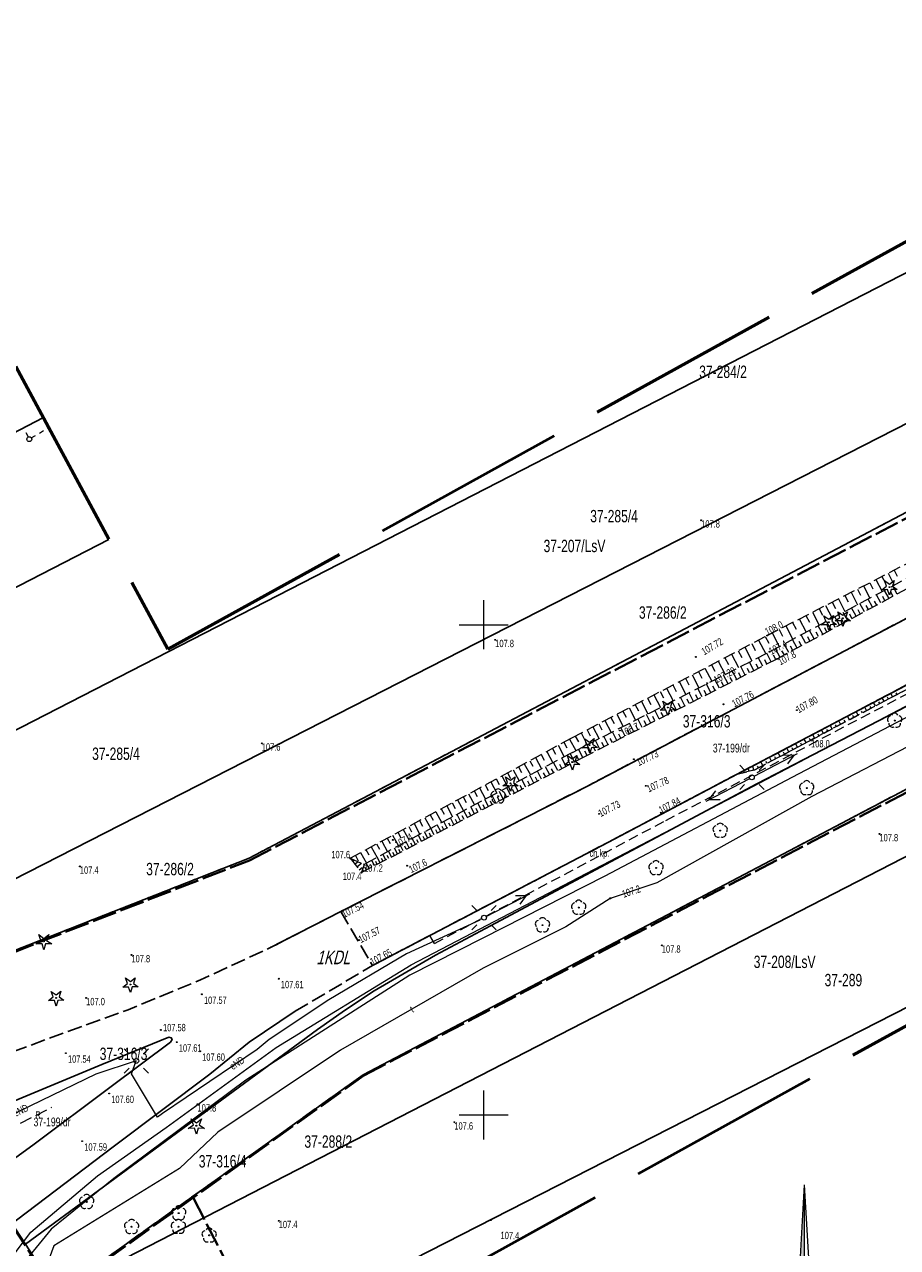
# Model space of a CAD drawing. Header units: metres. Extents: x 7529521 to 7531797, y 5723878 to 5728074.
# Tile 60 of 90: x 7530603 to 7530692, y 5726136 to 5726261. Entities that reach past the tile are written whole.
import ezdxf
from ezdxf.enums import TextEntityAlignment as Align

# ---------------------------------------------------------------- set-up
doc = ezdxf.new("R2010")
doc.units = ezdxf.units.M
for name, pattern in [('11', [3, 2.5, -0.5]), ('2_1', [0]), ('2_BUBZ02', [1.75, 1.25, -0.5]), ('2_BUBZ02G', [1.75, 1.25, -0.5]), ('2_KTCR02', [1.5, 1, -0.5]), ('2_KTJZ01', [2, 1.5, -0.5]), ('2_KTKR01', [0]), ('4_SUPE_01', [0]), ('4_SUPT_01', [0]), ('4_SUSM03_02', [0]), ('GDE', [0]), ('GUK', [2, 1.5, -0.5]), ('GUZ', [1, 0.5, -0.5]), ('L_0_05', [1.75, 1.25, -0.5]), ('L_0_06', [2, 1.5, -0.5]), ('L_0_09', [2.5, 2, -0.5])]:
    doc.linetypes.add(name, pattern=pattern)
doc.layers.get('0').update_dxf_attribs({"color": 252})
for name, color, linetype, lineweight in [('BUBZ_L_1', 252, '2_BUBZ02', 18), ('Dzialki', 80, 'GDE', 30), ('jezdnia', 252, 'L_0_06', 18), ('k', 252, 'Continuous', 18), ('koj', 252, 'Continuous', 25), ('Kontury', 252, 'GUK', 18), ('KTCR_E_T_1', 252, 'Continuous', 15), ('KTCR_L_1', 252, '2_KTCR02', 18), ('KTJZ_L_0', 251, '2_KTJZ01', 30), ('KTKR_L_0', 252, '2_KTKR01', 25), ('MPZP', 130, '11', 40), ('Numery_dzialek', 80, 'Continuous', 30), ('Numery_konturow', 252, 'Continuous', 13), ('Numery_uzytkow', 252, 'Continuous', 9), ('OBOP_T_0', 252, 'Continuous', 18), ('OBOP_T_1', 74, 'Continuous', 18), ('opis', 252, 'Continuous', 18), ('podpora', 252, 'L_0_05', 18), ('RTPW_T_0', 252, 'Continuous', 15), ('RTPW_T_1', 252, 'Continuous', 15), ('SUPE_E_T_3', 240, 'Continuous', 15), ('SUPE_L_1', 240, '4_SUPE_01', 18), ('SUPE_L_3', 240, '4_SUPE_01', 18), ('SUPT_E_T_0', 30, 'Continuous', 15), ('SUPT_L_0', 30, '4_SUPT_01', 18), ('SUSM_L_5', 252, 'Continuous', 18), ('SUSM_T_0', 252, 'Continuous', 18), ('SUSM_T_3', 252, 'Continuous', 18), ('SUTT_T_0', 30, 'Continuous', 18), ('Uzytki', 252, 'GUZ', 18), ('wysokosci_sztuczne', 7, 'Continuous', 18)]:
    doc.layers.add(name, color=color, linetype=linetype, lineweight=lineweight)
doc.layers.add('zakres', color=7, linetype='L_0_09', lineweight=50, true_color=0xff05ff)
doc.layers.add('Znak północy', color=7, linetype='Continuous')
doc.styles.get("Standard").update_dxf_attribs({"font": 'arial.ttf'})

# ---------------------------------------------------------------- blocks, each defined once
blk = doc.blocks.new('2_OBOP01_01')
at = {"linetype": 'Continuous'}
for p, q in [((-0.78225, -0.26495), (-0.3012, 0.09375)), ((-0.3012, 0.09375), (-0.4937, 0.6621)), ((-0.4937, 0.6621), (-0.0039, 0.31545)), ((-0.0039, 0.31545), (0.4771, 0.67415)), ((0.4771, 0.67415), (0.2988, 0.1012)), ((0.2988, 0.1012), (0.7886, -0.24545)), ((-0.18225, -0.2575), (-0.78225, -0.26495)), ((0.01025, -0.82585), (-0.18225, -0.2575)), ((0.1886, -0.2529), (0.01025, -0.82585)), ((0.7886, -0.24545), (0.1886, -0.2529))]:
    blk.add_line(p, q, dxfattribs=at)
blk.add_circle((0, 0), 0.045, dxfattribs=at)
blk = doc.blocks.new('2_OBOP02_01')
at = {"linetype": 'Continuous'}
blk.add_circle((0, 0), 0.045, dxfattribs=at)
for centre, start, end in [((-0.36, 0.12), 102.1445, 221.86), ((0, 0.38), 30.1401, 149.8599), ((0.36, 0.12), 318.14, 77.8555), ((-0.22, -0.3), 174.1482, 293.8542), ((0.22, -0.3), 246.1458, 5.8518)]:
    blk.add_arc(centre, 0.375, start, end, dxfattribs=at)
blk = doc.blocks.new('2_RTPW02')
at = {"linetype": 'Continuous'}
blk.add_circle((0, 0), 0.045, dxfattribs=at)
blk = doc.blocks.new('2_RTPW01')
at = {"linetype": 'Continuous'}
blk.add_circle((0, 0), 0.045, dxfattribs=at)
blk = doc.blocks.new('4_SUSM01_01')
at = {"linetype": 'Continuous'}
for p, q in [((-0.74, 0.74), (-1.24, 1.24)), ((0.74, 0.74), (1.24, 1.24)), ((-0.74, -0.74), (-1.24, -1.24)), ((0.74, -0.74), (1.24, -1.24))]:
    blk.add_line(p, q, dxfattribs=at)
blk = doc.blocks.new('4_SUSM01')
at = {"color": 240, "linetype": 'Continuous'}
for p, q in [((-0.74, 0.74), (-1.24, 1.24)), ((0.74, 0.74), (1.24, 1.24)), ((-0.74, -0.74), (-1.24, -1.24)), ((0.74, -0.74), (1.24, -1.24))]:
    blk.add_line(p, q, dxfattribs=at)
blk.add_circle((0, 0), 0.245, dxfattribs=at)
blk = doc.blocks.new('4_SUSM04_01')
at = {"linetype": 'Continuous'}
blk.add_circle((0, 0), 0.25, dxfattribs=at)
blk = doc.blocks.new('4_SUPS01_07')
at = {"linetype": 'Continuous'}
blk.add_circle((0, 0), 0.0625, dxfattribs=at)
blk = doc.blocks.new('W_POL')
at = {"color": 0, "linetype": 'Continuous', "lineweight": 0}
for p, q in [((0, 13.393), (-0.67, 1.818)), ((0, 13.393), (0, -3.92)), ((0, 13.393), (0.668, 1.818)), ((-0.67, 1.818), (0, 3.636)), ((0.668, 1.818), (0, 3.636)), ((-0.67, -2.007), (-0.67, -5.929)), ((-0.67, -2.007), (0.669, -5.621)), ((-0.67, -2.314), (0.67, -5.929)), ((0.669, -2.007), (0.669, -5.929)), ((0, -3.92), (0, -4.59)), ((0, -4.59), (0, -10.676)), ((-0.755, -6.94), (-0.755, -13.393)), ((0.671, -6.94), (0.671, -13.393))]:
    blk.add_line(p, q, dxfattribs=at)
at = {"color": 0, "linetype": 'Continuous', "lineweight": 0, "extrusion": (0, 0, -1)}
for points in [[(0, 13.393), (0, 3.636), (0.67, 1.818)], [(0, -3.814), (0, -4.122), (0.67, -2.007), (0.67, -2.314)]]:
    blk.add_solid(points, dxfattribs=at)
blk = doc.blocks.new('OBOP01_01')
at = {"linetype": 'Continuous', "lineweight": 18}
blk.add_hatch(color=0, dxfattribs=at).paths.add_polyline_path([(0, -0.1, 1), (0, 0.1, 1)])
at = {"color": 0, "linetype": 'Continuous', "lineweight": 18, "flags": 128}
blk.add_lwpolyline([(0, -1.74), (-0.35, -0.48), (-1.65, -0.54), (-0.57, 0.18), (-1.02, 1.4), (0, 0.6), (1.02, 1.4), (0.57, 0.18), (1.65, -0.54), (0.35, -0.48), (0, -1.74)], dxfattribs=at)
at = {"color": 0, "linetype": 'Continuous', "lineweight": 18}
blk.add_circle((0, 0), 0.1, dxfattribs=at)
blk = doc.blocks.new('OBOP02_01')
at = {"linetype": 'Continuous', "lineweight": 18}
blk.add_hatch(color=0, dxfattribs=at).paths.add_polyline_path([(0, -0.1, 1), (0, 0.1, 1)])
at = {"color": 0, "linetype": 'Continuous', "lineweight": 18}
blk.add_circle((0, 0), 0.1, dxfattribs=at)
for centre, radius, start, end in [((-0.77, 0.25), 0.7, 101.6336, 222.6627), ((0, 0.8), 0.7, 29.8459, 150.1541), ((0.77, 0.25), 0.7, 317.3373, 78.3664), ((-0.46, -0.64), 0.71, 174.3693, 292.5572), ((0.46, -0.64), 0.71, 247.4428, 5.6307)]:
    blk.add_arc(centre, radius, start, end, dxfattribs=at)
blk = doc.blocks.new('RTPW02')
at = {"linetype": 'Continuous', "lineweight": 13}
blk.add_hatch(color=0, dxfattribs=at).paths.add_polyline_path([(0, -0.09, 1), (0, 0.09, 1)])
at = {"color": 0, "linetype": 'Continuous', "lineweight": 13}
blk.add_circle((0, 0), 0.0906, dxfattribs=at)

msp = doc.modelspace()

# ---------------------------------------------------------------- linework, layer by layer
at = {"layer": 'BUBZ_L_1', "linetype": '2_BUBZ02G'}
for p, q in [((7530678.9, 5726198.9), (7530698.3, 5726208.9)), ((7530699.37, 5726207.02), (7530679.88, 5726196.5)), ((7530658.98, 5726188.46), (7530678.9, 5726198.9)), ((7530703.73, 5726199.04), (7530683.36, 5726188.24)), ((7530679.88, 5726196.5), (7530660.27, 5726186.53)), ((7530636.37, 5726176.18), (7530658.98, 5726188.46)), ((7530683.36, 5726188.24), (7530677.63, 5726185.2)), ((7530660.27, 5726186.53), (7530637.53, 5726174.72)), ((7530677.63, 5726185.2), (7530675.84, 5726184.76)), ((7530636.37, 5726176.18), (7530637.53, 5726174.72))]:
    msp.add_line(p, q, dxfattribs=at)
at = {"layer": 'BUBZ_L_1', "linetype": '2_BUBZ02'}
for p, q in [((7530698.76, 5726207.72), (7530679.14, 5726197.24)), ((7530703.48, 5726199.33), (7530683, 5726188.52)), ((7530659.03, 5726186.98), (7530679.14, 5726197.24)), ((7530683, 5726188.52), (7530677.43, 5726185.59)), ((7530659.03, 5726186.98), (7530637.8, 5726175.56)), ((7530675.84, 5726184.76), (7530677.43, 5726185.59)), ((7530636.37, 5726176.18), (7530637.8, 5726175.56)), ((7530637.8, 5726175.56), (7530637.53, 5726174.72))]:
    msp.add_line(p, q, dxfattribs=at)
at = {"layer": 'BUBZ_L_1', "linetype": '2_1'}
for p, q in [((7530691.21, 5726205.24), (7530691.84, 5726204.02)), ((7530691.82, 5726205.56), (7530692.13, 5726204.95)), ((7530688.72, 5726203.96), (7530689.36, 5726202.7)), ((7530689.35, 5726204.28), (7530689.67, 5726203.66)), ((7530689.97, 5726204.61), (7530690.61, 5726203.37)), ((7530690.59, 5726204.93), (7530690.91, 5726204.31)), ((7530692.14, 5726203.12), (7530691.69, 5726203.94)), ((7530686.15, 5726202.64), (7530686.82, 5726201.34)), ((7530686.8, 5726202.97), (7530687.13, 5726202.33)), ((7530687.44, 5726203.3), (7530688.1, 5726202.03)), ((7530688.08, 5726203.63), (7530688.41, 5726203)), ((7530689.64, 5726201.77), (7530689.19, 5726202.61)), ((7530690.48, 5726202.22), (7530690.03, 5726203.05)), ((7530690.89, 5726202.44), (7530690.67, 5726202.86)), ((7530691.31, 5726202.67), (7530690.86, 5726203.5)), ((7530691.72, 5726202.89), (7530691.5, 5726203.31)), ((7530684.18, 5726201.62), (7530684.52, 5726200.96)), ((7530684.84, 5726201.96), (7530685.52, 5726200.65)), ((7530685.5, 5726202.3), (7530685.84, 5726201.65)), ((7530687.96, 5726200.86), (7530687.5, 5726201.71)), ((7530688.38, 5726201.09), (7530688.15, 5726201.51)), ((7530688.8, 5726201.32), (7530688.35, 5726202.16)), ((7530689.22, 5726201.54), (7530688.99, 5726201.96)), ((7530690.06, 5726201.99), (7530689.83, 5726202.41)), ((7530681.48, 5726200.23), (7530681.83, 5726199.55)), ((7530682.16, 5726200.58), (7530682.86, 5726199.23)), ((7530682.84, 5726200.93), (7530683.19, 5726200.26)), ((7530683.51, 5726201.28), (7530684.2, 5726199.94)), ((7530685.41, 5726199.48), (7530684.94, 5726200.34)), ((7530685.83, 5726199.71), (7530685.6, 5726200.14)), ((7530686.26, 5726199.94), (7530685.8, 5726200.8)), ((7530686.69, 5726200.17), (7530686.46, 5726200.6)), ((7530687.11, 5726200.4), (7530686.65, 5726201.25)), ((7530687.53, 5726200.63), (7530687.31, 5726201.06)), ((7530679.4, 5726199.16), (7530680.12, 5726197.77)), ((7530680.1, 5726199.52), (7530680.46, 5726198.83)), ((7530680.79, 5726199.88), (7530681.5, 5726198.5)), ((7530682.82, 5726198.09), (7530682.35, 5726198.96)), ((7530683.69, 5726198.55), (7530683.22, 5726199.42)), ((7530684.12, 5726198.79), (7530683.88, 5726199.22)), ((7530684.55, 5726199.02), (7530684.08, 5726199.88)), ((7530684.98, 5726199.25), (7530684.75, 5726199.68)), ((7530676.62, 5726197.71), (7530677.34, 5726196.32)), ((7530677.31, 5726198.07), (7530677.67, 5726197.37)), ((7530678.01, 5726198.43), (7530678.74, 5726197.03)), ((7530678.7, 5726198.8), (7530679.07, 5726198.1)), ((7530681.08, 5726197.15), (7530680.61, 5726198.02)), ((7530681.51, 5726197.38), (7530681.28, 5726197.82)), ((7530681.95, 5726197.62), (7530681.48, 5726198.49)), ((7530682.39, 5726197.85), (7530682.15, 5726198.29)), ((7530683.25, 5726198.32), (7530683.02, 5726198.75)), ((7530674.57, 5726196.63), (7530674.93, 5726195.95)), ((7530675.25, 5726196.99), (7530675.97, 5726195.62)), ((7530675.93, 5726197.35), (7530676.29, 5726196.66)), ((7530678.43, 5726195.76), (7530677.98, 5726196.65)), ((7530678.87, 5726195.99), (7530678.65, 5726196.43)), ((7530679.31, 5726196.21), (7530678.86, 5726197.1)), ((7530679.76, 5726196.44), (7530679.53, 5726196.88)), ((7530680.2, 5726196.67), (7530679.73, 5726197.55)), ((7530680.64, 5726196.91), (7530680.4, 5726197.35)), ((7530671.89, 5726195.23), (7530672.24, 5726194.56)), ((7530672.55, 5726195.57), (7530673.25, 5726194.24)), ((7530673.22, 5726195.92), (7530673.57, 5726195.25)), ((7530673.89, 5726196.28), (7530674.6, 5726194.93)), ((7530675.78, 5726194.41), (7530675.33, 5726195.3)), ((7530676.66, 5726194.86), (7530676.21, 5726195.75)), ((7530677.1, 5726195.09), (7530676.88, 5726195.53)), ((7530677.54, 5726195.31), (7530677.09, 5726196.2)), ((7530677.99, 5726195.54), (7530677.76, 5726195.98)), ((7530669.92, 5726194.19), (7530670.6, 5726192.88)), ((7530670.57, 5726194.53), (7530670.92, 5726193.88)), ((7530671.23, 5726194.88), (7530671.92, 5726193.56)), ((7530673.14, 5726193.07), (7530672.69, 5726193.95)), ((7530674.02, 5726193.52), (7530673.57, 5726194.4)), ((7530674.46, 5726193.74), (7530674.23, 5726194.18)), ((7530674.9, 5726193.97), (7530674.45, 5726194.85)), ((7530675.34, 5726194.19), (7530675.11, 5726194.63)), ((7530676.22, 5726194.64), (7530675.99, 5726195.08)), ((7530667.34, 5726192.84), (7530668.01, 5726191.56)), ((7530667.98, 5726193.18), (7530668.31, 5726192.53)), ((7530668.62, 5726193.51), (7530669.3, 5726192.22)), ((7530669.27, 5726193.85), (7530669.61, 5726193.2)), ((7530671.38, 5726192.18), (7530670.94, 5726193.06)), ((7530671.82, 5726192.4), (7530671.6, 5726192.84)), ((7530672.26, 5726192.63), (7530671.81, 5726193.5)), ((7530672.7, 5726192.85), (7530672.47, 5726193.29)), ((7530673.58, 5726193.29), (7530673.35, 5726193.73)), ((7530691.68, 5726192.65), (7530691.5, 5726193.01)), ((7530692.13, 5726192.89), (7530692.03, 5726193.06)), ((7530664.81, 5726191.52), (7530665.47, 5726190.26)), ((7530665.44, 5726191.84), (7530665.77, 5726191.22)), ((7530666.07, 5726192.17), (7530666.73, 5726190.91)), ((7530666.7, 5726192.51), (7530667.03, 5726191.87)), ((7530668.76, 5726190.85), (7530668.32, 5726191.72)), ((7530669.2, 5726191.07), (7530668.98, 5726191.51)), ((7530669.63, 5726191.29), (7530669.19, 5726192.16)), ((7530670.07, 5726191.51), (7530669.85, 5726191.95)), ((7530670.51, 5726191.74), (7530670.06, 5726192.61)), ((7530670.95, 5726191.96), (7530670.72, 5726192.39)), ((7530689.03, 5726191.25), (7530688.84, 5726191.6)), ((7530689.48, 5726191.48), (7530689.38, 5726191.66)), ((7530689.92, 5726191.72), (7530689.73, 5726192.07)), ((7530690.36, 5726191.95), (7530690.27, 5726192.13)), ((7530690.8, 5726192.19), (7530690.61, 5726192.54)), ((7530691.24, 5726192.42), (7530691.15, 5726192.6)), ((7530662.34, 5726190.22), (7530662.98, 5726189)), ((7530662.95, 5726190.54), (7530663.28, 5726189.93)), ((7530663.57, 5726190.87), (7530664.22, 5726189.63)), ((7530664.19, 5726191.19), (7530664.52, 5726190.57)), ((7530666.15, 5726189.52), (7530665.71, 5726190.39)), ((7530666.59, 5726189.74), (7530666.36, 5726190.18)), ((7530667.02, 5726189.96), (7530666.58, 5726190.83)), ((7530667.45, 5726190.18), (7530667.23, 5726190.62)), ((7530667.89, 5726190.4), (7530667.45, 5726191.27)), ((7530668.33, 5726190.63), (7530668.1, 5726191.06)), ((7530686.38, 5726189.84), (7530686.19, 5726190.2)), ((7530686.83, 5726190.08), (7530686.73, 5726190.26)), ((7530687.27, 5726190.31), (7530687.08, 5726190.67)), ((7530687.71, 5726190.55), (7530687.61, 5726190.73)), ((7530688.15, 5726190.78), (7530687.96, 5726191.14)), ((7530688.59, 5726191.01), (7530688.5, 5726191.19)), ((7530659.93, 5726188.96), (7530660.55, 5726187.76)), ((7530660.53, 5726189.27), (7530660.84, 5726188.67)), ((7530661.13, 5726189.59), (7530661.76, 5726188.37)), ((7530661.73, 5726189.9), (7530662.05, 5726189.29)), ((7530663.55, 5726188.2), (7530663.11, 5726189.06)), ((7530664.42, 5726188.64), (7530663.98, 5726189.5)), ((7530664.85, 5726188.86), (7530664.63, 5726189.29)), ((7530665.28, 5726189.08), (7530664.84, 5726189.95)), ((7530665.72, 5726189.3), (7530665.5, 5726189.73)), ((7530684.62, 5726188.91), (7530684.42, 5726189.27)), ((7530685.06, 5726189.14), (7530684.96, 5726189.32)), ((7530685.5, 5726189.37), (7530685.31, 5726189.74)), ((7530685.94, 5726189.61), (7530685.85, 5726189.79)), ((7530657.58, 5726187.7), (7530658.21, 5726186.54)), ((7530658.16, 5726188.01), (7530658.48, 5726187.43)), ((7530658.74, 5726188.33), (7530659.38, 5726187.16)), ((7530659.33, 5726188.64), (7530659.64, 5726188.05)), ((7530660.96, 5726186.88), (7530660.53, 5726187.74)), ((7530661.83, 5726187.32), (7530661.39, 5726188.18)), ((7530662.26, 5726187.54), (7530662.04, 5726187.97)), ((7530662.69, 5726187.76), (7530662.25, 5726188.62)), ((7530663.12, 5726187.98), (7530662.9, 5726188.41)), ((7530663.98, 5726188.42), (7530663.76, 5726188.85)), ((7530681.97, 5726187.5), (7530681.77, 5726187.87)), ((7530682.41, 5726187.73), (7530682.31, 5726187.92)), ((7530682.85, 5726187.97), (7530682.65, 5726188.34)), ((7530683.29, 5726188.2), (7530683.19, 5726188.39)), ((7530683.73, 5726188.44), (7530683.54, 5726188.8)), ((7530684.17, 5726188.67), (7530684.08, 5726188.85)), ((7530655.27, 5726186.45), (7530655.9, 5726185.29)), ((7530655.85, 5726186.76), (7530656.16, 5726186.18)), ((7530656.42, 5726187.07), (7530657.05, 5726185.92)), ((7530657, 5726187.38), (7530657.31, 5726186.81)), ((7530658.39, 5726185.55), (7530657.95, 5726186.4)), ((7530659.25, 5726186), (7530658.8, 5726186.86)), ((7530659.68, 5726186.22), (7530659.45, 5726186.65)), ((7530660.1, 5726186.44), (7530659.66, 5726187.3)), ((7530660.53, 5726186.66), (7530660.31, 5726187.09)), ((7530661.39, 5726187.1), (7530661.18, 5726187.53)), ((7530679.32, 5726186.09), (7530679.11, 5726186.48)), ((7530679.76, 5726186.33), (7530679.66, 5726186.52)), ((7530680.2, 5726186.56), (7530680, 5726186.94)), ((7530680.64, 5726186.8), (7530680.54, 5726186.99)), ((7530681.08, 5726187.03), (7530680.88, 5726187.41)), ((7530681.52, 5726187.27), (7530681.43, 5726187.45)), ((7530652.98, 5726185.2), (7530653.6, 5726184.06)), ((7530653.55, 5726185.51), (7530653.86, 5726184.94)), ((7530654.12, 5726185.82), (7530654.75, 5726184.68)), ((7530654.7, 5726186.13), (7530655.01, 5726185.56)), ((7530656.72, 5726184.68), (7530656.29, 5726185.51)), ((7530657.13, 5726184.9), (7530656.92, 5726185.31)), ((7530657.55, 5726185.12), (7530657.11, 5726185.95)), ((7530657.97, 5726185.33), (7530657.75, 5726185.75)), ((7530658.82, 5726185.78), (7530658.6, 5726186.2)), ((7530677.06, 5726185.06), (7530677, 5726185.27)), ((7530677.54, 5726185.18), (7530677.44, 5726185.59)), ((7530677.99, 5726185.39), (7530677.89, 5726185.58)), ((7530678.43, 5726185.63), (7530678.23, 5726186.01)), ((7530678.87, 5726185.86), (7530678.77, 5726186.05)), ((7530650.71, 5726183.97), (7530651.32, 5726182.83)), ((7530651.27, 5726184.27), (7530651.58, 5726183.71)), ((7530651.84, 5726184.58), (7530652.46, 5726183.44)), ((7530652.41, 5726184.89), (7530652.72, 5726184.32)), ((7530654.3, 5726183.43), (7530653.89, 5726184.21)), ((7530654.69, 5726183.63), (7530654.49, 5726184.03)), ((7530655.09, 5726183.84), (7530654.68, 5726184.64)), ((7530655.49, 5726184.05), (7530655.28, 5726184.45)), ((7530655.9, 5726184.26), (7530655.48, 5726185.07)), ((7530656.31, 5726184.47), (7530656.09, 5726184.88)), ((7530676.08, 5726184.82), (7530676.07, 5726184.88)), ((7530676.57, 5726184.94), (7530676.53, 5726185.12)), ((7530648.45, 5726182.74), (7530649.06, 5726181.62)), ((7530649.01, 5726183.05), (7530649.32, 5726182.48)), ((7530649.58, 5726183.35), (7530650.19, 5726182.22)), ((7530650.14, 5726183.66), (7530650.45, 5726183.09)), ((7530651.98, 5726182.22), (7530651.59, 5726182.98)), ((7530652.36, 5726182.42), (7530652.16, 5726182.8)), ((7530652.74, 5726182.62), (7530652.34, 5726183.38)), ((7530653.13, 5726182.82), (7530652.93, 5726183.2)), ((7530653.51, 5726183.02), (7530653.11, 5726183.8)), ((7530653.9, 5726183.22), (7530653.7, 5726183.61)), ((7530646.22, 5726181.53), (7530646.82, 5726180.41)), ((7530646.77, 5726181.83), (7530647.08, 5726181.27)), ((7530647.33, 5726182.13), (7530647.94, 5726181.01)), ((7530647.89, 5726182.44), (7530648.2, 5726181.88)), ((7530649.04, 5726180.7), (7530648.68, 5726181.41)), ((7530649.76, 5726181.07), (7530649.39, 5726181.79)), ((7530650.12, 5726181.26), (7530649.94, 5726181.62)), ((7530650.49, 5726181.45), (7530650.11, 5726182.18)), ((7530650.86, 5726181.64), (7530650.67, 5726182.01)), ((7530651.23, 5726181.83), (7530650.84, 5726182.58)), ((7530651.6, 5726182.03), (7530651.41, 5726182.4)), ((7530644, 5726180.32), (7530644.6, 5726179.22)), ((7530644.55, 5726180.62), (7530644.85, 5726180.07)), ((7530645.1, 5726180.92), (7530645.71, 5726179.81)), ((7530645.66, 5726181.23), (7530645.96, 5726180.67)), ((7530646.95, 5726179.61), (7530646.6, 5726180.29)), ((7530647.64, 5726179.97), (7530647.28, 5726180.66)), ((7530647.99, 5726180.15), (7530647.81, 5726180.5)), ((7530648.34, 5726180.33), (7530647.97, 5726181.03)), ((7530648.69, 5726180.52), (7530648.51, 5726180.87)), ((7530649.4, 5726180.89), (7530649.22, 5726181.24)), ((7530641.8, 5726179.13), (7530642.39, 5726178.03)), ((7530642.35, 5726179.43), (7530642.64, 5726178.88)), ((7530642.9, 5726179.72), (7530643.49, 5726178.62)), ((7530643.45, 5726180.02), (7530643.75, 5726179.47)), ((7530644.95, 5726178.57), (7530644.61, 5726179.22)), ((7530645.28, 5726178.74), (7530645.11, 5726179.07)), ((7530645.61, 5726178.91), (7530645.26, 5726179.58)), ((7530645.94, 5726179.09), (7530645.77, 5726179.42)), ((7530646.27, 5726179.26), (7530645.93, 5726179.93)), ((7530646.61, 5726179.44), (7530646.44, 5726179.77)), ((7530647.29, 5726179.79), (7530647.12, 5726180.13)), ((7530639.61, 5726177.94), (7530640.2, 5726176.85)), ((7530640.16, 5726178.24), (7530640.45, 5726177.69)), ((7530640.7, 5726178.53), (7530641.3, 5726177.44)), ((7530641.25, 5726178.83), (7530641.55, 5726178.28)), ((7530642.41, 5726177.26), (7530642.09, 5726177.87)), ((7530642.72, 5726177.42), (7530642.56, 5726177.72)), ((7530643.03, 5726177.58), (7530642.71, 5726178.2)), ((7530643.35, 5726177.74), (7530643.18, 5726178.05)), ((7530643.66, 5726177.9), (7530643.33, 5726178.54)), ((7530643.98, 5726178.07), (7530643.81, 5726178.39)), ((7530644.3, 5726178.24), (7530643.97, 5726178.88)), ((7530644.62, 5726178.4), (7530644.46, 5726178.73)), ((7530636.91, 5726176.47), (7530637.2, 5726175.93)), ((7530637.45, 5726176.77), (7530638.03, 5726175.69)), ((7530637.99, 5726177.06), (7530638.28, 5726176.52)), ((7530638.53, 5726177.35), (7530639.12, 5726176.27)), ((7530639.07, 5726177.65), (7530639.37, 5726177.1)), ((7530640.02, 5726176.01), (7530639.72, 5726176.59)), ((7530640.31, 5726176.16), (7530640.16, 5726176.45)), ((7530640.6, 5726176.32), (7530640.3, 5726176.9)), ((7530640.9, 5726176.47), (7530640.74, 5726176.77)), ((7530641.2, 5726176.62), (7530640.89, 5726177.22)), ((7530641.5, 5726176.78), (7530641.34, 5726177.08)), ((7530641.8, 5726176.94), (7530641.49, 5726177.54)), ((7530642.1, 5726177.1), (7530641.95, 5726177.4)), ((7530636.39, 5726176.16), (7530636.4, 5726176.17)), ((7530636.62, 5726175.87), (7530636.78, 5726176)), ((7530636.85, 5726175.58), (7530637.13, 5726175.81)), ((7530637.07, 5726175.29), (7530637.55, 5726175.67)), ((7530637.3, 5726175.01), (7530637.59, 5726175.24)), ((7530638.03, 5726174.98), (7530637.89, 5726175.26)), ((7530638.31, 5726175.13), (7530638.02, 5726175.68)), ((7530638.59, 5726175.27), (7530638.45, 5726175.55)), ((7530638.87, 5726175.42), (7530638.58, 5726175.98)), ((7530639.15, 5726175.56), (7530639.01, 5726175.85)), ((7530639.44, 5726175.71), (7530639.14, 5726176.28)), ((7530639.73, 5726175.86), (7530639.58, 5726176.15)), ((7530637.76, 5726174.84), (7530637.64, 5726175.06))]:
    msp.add_line(p, q, dxfattribs=at)
for p in [(7530636.37, 5726176.18), (7530637.53, 5726174.72)]:
    msp.add_point(p, dxfattribs=at)
at = {"layer": 'Dzialki'}
for p, q in [((7530575.85, 5726175.67), (7530697.66, 5726238.27)), ((7530586.56, 5726166.1), (7530703.66, 5726225.92)), ((7530562.44, 5726199.13), (7530605.12, 5726221.12)), ((7530626.07, 5726176.2), (7530707.1, 5726218.85)), ((7530569.01, 5726186.66), (7530611.79, 5726208.68)), ((7530677.85, 5726183.77), (7530714.81, 5726202.98)), ((7530718.02, 5726196.37), (7530637.71, 5726154.1)), ((7530606.53, 5726131.84), (7530720.81, 5726190.65)), ((7530650.67, 5726169.28), (7530677.85, 5726183.77)), ((7530604.01, 5726115.51), (7530726.86, 5726178.19)), ((7530593.4, 5726163.33), (7530626.07, 5726176.2)), ((7530645.07, 5726166.31), (7530650.67, 5726169.28)), ((7530603.27, 5726136.83), (7530583.3, 5726167.41)), ((7530638.82, 5726162.66), (7530645.07, 5726166.31)), ((7530635.9, 5726160.74), (7530638.82, 5726162.66)), ((7530633.06, 5726158.73), (7530635.9, 5726160.74)), ((7530603.27, 5726136.83), (7530633.06, 5726158.73)), ((7530637.71, 5726154.1), (7530606.53, 5726131.84)), ((7530606.53, 5726131.84), (7530603.27, 5726136.83))]:
    msp.add_line(p, q, dxfattribs=at)
at = {"layer": 'jezdnia', "color": 251, "lineweight": 30, "flags": 128}
msp.add_lwpolyline([(7530567.98, 5726177.5), (7530572.3, 5726165.64), (7530576.96, 5726157.07), (7530578.82, 5726154.72), (7530581.52, 5726152.93), (7530583.87, 5726152.1), (7530585.46, 5726151.78), (7530586.58, 5726151.76), (7530588.69, 5726152), (7530591.01, 5726152.46), (7530594.74, 5726153.78), (7530600.79, 5726156.02), (7530613.74, 5726160.74), (7530621.14, 5726163.78), (7530628.18, 5726167.04)], dxfattribs=at)
at = {"layer": 'k', "linetype": 'Continuous', "lineweight": 18, "flags": 128}
for points in [[(7530650, 5726197.5), (7530650, 5726202.5)], [(7530647.5, 5726200), (7530652.5, 5726200)], [(7530650, 5726147.5), (7530650, 5726152.5)], [(7530647.5, 5726150), (7530652.5, 5726150)]]:
    msp.add_lwpolyline(points, dxfattribs=at)
at = {"layer": 'koj', "color": 251, "linetype": 'Continuous', "lineweight": 30, "flags": 128}
for points in [[(7530601.38, 5726138.54), (7530612.35, 5726146.86), (7530622.08, 5726154.15), (7530626.09, 5726157.42), (7530630.78, 5726160.59)], [(7530600.39, 5726144.31), (7530604.03, 5726146.94), (7530612.01, 5726152.92), (7530618.08, 5726157.43), (7530618.23, 5726157.71), (7530618.15, 5726157.86), (7530617.89, 5726157.94), (7530611.08, 5726155.16), (7530601.29, 5726151.07)]]:
    msp.add_lwpolyline(points, dxfattribs=at)
at = {"layer": 'Kontury'}
for p, q in [((7530626.07, 5726176.2), (7530707.1, 5726218.85)), ((7530718.02, 5726196.37), (7530637.71, 5726154.1)), ((7530593.4, 5726163.33), (7530626.07, 5726176.2)), ((7530637.71, 5726154.1), (7530606.53, 5726131.84))]:
    msp.add_line(p, q, dxfattribs=at)
at = {"layer": 'KTCR_L_1', "linetype": '2_KTCR02'}
for p, q in [((7530668.57, 5726180.04), (7530710.43, 5726202.04)), ((7530683.36, 5726188.24), (7530703.73, 5726199.04)), ((7530677.63, 5726185.2), (7530683.36, 5726188.24)), ((7530675.84, 5726184.76), (7530677.63, 5726185.2)), ((7530662.72, 5726177.83), (7530675.84, 5726184.76)), ((7530644.97, 5726167.49), (7530668.57, 5726180.04)), ((7530644.5, 5726168.3), (7530662.72, 5726177.83)), ((7530644.97, 5726167.49), (7530644.5, 5726168.3))]:
    msp.add_line(p, q, dxfattribs=at)
at = {"layer": 'KTJZ_L_0', "linetype": '2_KTJZ01'}
for p, q in [((7530700.66, 5726204.62), (7530680.65, 5726194.11)), ((7530683, 5726188.52), (7530703.48, 5726199.33)), ((7530680.65, 5726194.11), (7530660.57, 5726183.54)), ((7530675.84, 5726184.76), (7530683, 5726188.52)), ((7530662.72, 5726177.83), (7530675.84, 5726184.76)), ((7530660.57, 5726183.54), (7530635.43, 5726170.75)), ((7530644.5, 5726168.3), (7530662.72, 5726177.83)), ((7530635.43, 5726170.75), (7530628.18, 5726167.04)), ((7530635.43, 5726170.75), (7530638.66, 5726165.24)), ((7530638.66, 5726165.24), (7530644.5, 5726168.3)), ((7530630.78, 5726160.59), (7530638.66, 5726165.24))]:
    msp.add_line(p, q, dxfattribs=at)
at = {"layer": 'KTKR_L_0', "linetype": '2_KTKR01'}
for p, q in [((7530700.66, 5726204.62), (7530680.65, 5726194.11)), ((7530683, 5726188.52), (7530703.48, 5726199.33)), ((7530680.65, 5726194.11), (7530660.57, 5726183.54)), ((7530675.84, 5726184.76), (7530683, 5726188.52)), ((7530662.72, 5726177.83), (7530675.84, 5726184.76)), ((7530660.57, 5726183.54), (7530635.43, 5726170.75)), ((7530638.66, 5726165.24), (7530662.72, 5726177.83)), ((7530635.43, 5726170.75), (7530628.18, 5726167.04))]:
    msp.add_line(p, q, dxfattribs=at)
at = {"layer": 'MPZP'}
for points in [[(7530583.38, 5726167.15), (7530593.4, 5726163.22), (7530626.12, 5726175.96), (7530707.36, 5726218.31)], [(7530602.64, 5726118.34), (7530606.56, 5726131.66), (7530637.76, 5726154.02), (7530718.2, 5726196)], [(7530606.56, 5726131.66), (7530583.38, 5726167.15)], [(7530620.38, 5726141.57), (7530662.31, 5726059.9)]]:
    msp.add_lwpolyline(points, dxfattribs=at)
at = {"layer": 'podpora', "color": 240, "lineweight": 18, "flags": 128}
msp.add_lwpolyline([(7530602.79, 5726149.16), (7530605.96, 5726150.79)], dxfattribs=at)
at = {"layer": 'SUPE_L_1', "linetype": '4_SUPE_01'}
for p, q in [((7530702.45, 5726195.43), (7530681.41, 5726184.43)), ((7530674.77, 5726182.12), (7530699.22, 5726194.94)), ((7530681.41, 5726184.43), (7530662.35, 5726174.34)), ((7530658.08, 5726173.4), (7530674.77, 5726182.12)), ((7530662.35, 5726174.34), (7530649.89, 5726168.03)), ((7530642.61, 5726165.32), (7530658.08, 5726173.4)), ((7530649.89, 5726168.03), (7530642.48, 5726164.26)), ((7530628.85, 5726156.88), (7530642.61, 5726165.32)), ((7530642.48, 5726164.26), (7530625.73, 5726153.54)), ((7530617.62, 5726148.73), (7530628.85, 5726156.88)), ((7530625.73, 5726153.54), (7530612.29, 5726143.52)), ((7530610.63, 5726143.81), (7530617.62, 5726148.73)), ((7530603.83, 5726138.05), (7530610.63, 5726143.81)), ((7530612.29, 5726143.52), (7530605.91, 5726138.36)), ((7530600.31, 5726133.49), (7530603.83, 5726138.05)), ((7530605.91, 5726138.36), (7530600.89, 5726132.25))]:
    msp.add_line(p, q, dxfattribs=at)
at = {"layer": 'SUPE_L_3', "linetype": '4_SUPE_01'}
for p, q in [((7530677.55, 5726184.56), (7530681.98, 5726186.88)), ((7530680.55, 5726186.7), (7530681.67, 5726186.72)), ((7530681.01, 5726185.81), (7530681.67, 5726186.72)), ((7530672.68, 5726182), (7530677.11, 5726184.32)), ((7530672.99, 5726182.16), (7530673.64, 5726183.07)), ((7530672.99, 5726182.16), (7530674.11, 5726182.19)), ((7530650.25, 5726170.24), (7530654.68, 5726172.56)), ((7530653.25, 5726172.37), (7530654.37, 5726172.4)), ((7530653.72, 5726171.49), (7530654.37, 5726172.4)), ((7530649.59, 5726169.88), (7530642.12, 5726166.43)), ((7530642.12, 5726166.43), (7530634.19, 5726161.73)), ((7530634.19, 5726161.73), (7530628.14, 5726157.71)), ((7530628.14, 5726157.71), (7530626.91, 5726156.69)), ((7530626.91, 5726156.69), (7530617.24, 5726150.14)), ((7530614.58, 5726155.51), (7530610.46, 5726154.18)), ((7530614.09, 5726154.19), (7530614.58, 5726155.51)), ((7530610.46, 5726154.18), (7530599.46, 5726148.84)), ((7530616.74, 5726149.78), (7530614.09, 5726154.19)), ((7530617.24, 5726150.14), (7530616.74, 5726149.78))]:
    msp.add_line(p, q, dxfattribs=at)
at = {"layer": 'SUPT_L_0', "linetype": '4_SUPT_01'}
for p, q in [((7530703.83, 5726193.07), (7530683.45, 5726182.49)), ((7530683.45, 5726182.49), (7530667.64, 5726173.67)), ((7530667.64, 5726173.67), (7530662.9, 5726172.09)), ((7530662.9, 5726172.09), (7530658.38, 5726169.2)), ((7530658.38, 5726169.2), (7530649.94, 5726164.98)), ((7530649.94, 5726164.98), (7530635.4, 5726156.6)), ((7530635.4, 5726156.6), (7530622.9, 5726148.26)), ((7530622.9, 5726148.26), (7530619, 5726144.53)), ((7530619, 5726144.53), (7530606.17, 5726136.67)), ((7530606.17, 5726136.67), (7530602.65, 5726126.99))]:
    msp.add_line(p, q, dxfattribs=at)
at = {"layer": 'SUSM_L_5', "color": 240, "linetype": '4_SUSM03_02'}
for p, q in [((7530605.53, 5726220.03), (7530605.66, 5726220.1)), ((7530603.32, 5726219.59), (7530603.55, 5726219.14)), ((7530603.88, 5726219.05), (7530604.31, 5726219.3)), ((7530604.72, 5726219.54), (7530605.13, 5726219.79))]:
    msp.add_line(p, q, dxfattribs=at)
at = {"layer": 'SUSM_L_5', "linetype": '4_SUSM03_02'}
msp.add_circle((7530603.67, 5726218.92), 0.25, dxfattribs=at)
msp.add_circle((7530603.67, 5726218.92), 0.25, dxfattribs=at)
at = {"layer": 'Uzytki'}
for p, q in [((7530707.1, 5726218.85), (7530626.07, 5726176.2)), ((7530637.71, 5726154.1), (7530718.02, 5726196.37)), ((7530626.07, 5726176.2), (7530593.4, 5726163.33)), ((7530606.53, 5726131.84), (7530637.71, 5726154.1))]:
    msp.add_line(p, q, dxfattribs=at)
at = {"layer": 'wysokosci_sztuczne', "color": 252}
for p in [(7530629.1, 5726163.9), (7530621.26, 5726162.31), (7530617.09, 5726158.67), (7530618.7, 5726157.43), (7530621.08, 5726156.5), (7530607.4, 5726156.3), (7530611.81, 5726152.19), (7530609.06, 5726147.33)]:
    msp.add_point(p, dxfattribs=at)
at = {"layer": 'zakres', "color": 210, "lineweight": 50, "ltscale": 10}
msp.add_lwpolyline([(7530261.4, 5726875.73), (7530322.6, 5726755.46), (7530396.21, 5726615.54), (7530480.85, 5726454.46), (7530531.36, 5726358.5), (7530617.8, 5726197.5), (7530696.38, 5726240.9), (7530727.02, 5726177.86), (7530650.3, 5726135.48), (7530686.14, 5726066.08), (7530934.48, 5725596.51)], dxfattribs=at)

# ---------------------------------------------------------------- block references
at = {"color": 74, "linetype": 'Continuous', "xscale": 0.5, "yscale": 0.5, "zscale": 0.5}
for name, p in [('OBOP01_01', (7530605.15, 5726167.71)), ('OBOP01_01', (7530620.7, 5726148.9)), ('OBOP02_01', (7530609.52, 5726141.14)), ('OBOP02_01', (7530618.9, 5726139.99)), ('OBOP02_01', (7530614.1, 5726138.6)), ('OBOP02_01', (7530618.87, 5726138.61)), ('OBOP02_01', (7530622.01, 5726137.73))]:
    msp.add_blockref(name, p, dxfattribs=at)
at = {"layer": 'OBOP_T_0'}
for p in [(7530691.35, 5726203.83), (7530685.17, 5726200.25), (7530686.6, 5726200.65), (7530668.75, 5726191.55), (7530660.79, 5726187.71), (7530659.02, 5726185.99), (7530652.72, 5726183.82), (7530613.98, 5726163.31), (7530606.41, 5726161.94)]:
    msp.add_blockref('2_OBOP01_01', p, dxfattribs=at)
at = {"layer": 'OBOP_T_1', "color": 74}
for p in [(7530691.89, 5726190.22), (7530682.92, 5726183.34), (7530651.46, 5726182.5), (7530674.1, 5726179), (7530667.56, 5726175.19), (7530659.68, 5726171.15), (7530655.99, 5726169.36)]:
    msp.add_blockref('2_OBOP02_01', p, dxfattribs=at)
at = {"layer": 'RTPW_T_0'}
for p in [(7530672.16, 5726210.65), (7530678.9, 5726198.9), (7530651.17, 5726198.46), (7530679.14, 5726197.24), (7530679.88, 5726196.5), (7530663.87, 5726189.21), (7530627.37, 5726187.9), (7530683.36, 5726188.24), (7530640.72, 5726178.05), (7530690.33, 5726178.66), (7530608.83, 5726175.35), (7530636.37, 5726176.18), (7530637.8, 5726175.56), (7530642.19, 5726175.42), (7530637.53, 5726174.72), (7530668.15, 5726167.3), (7530614.08, 5726166.32), (7530609.47, 5726161.94), (7530620.82, 5726151.1), (7530647, 5726149.26), (7530629.1, 5726139.21), (7530650.71, 5726139.29)]:
    msp.add_blockref('2_RTPW01', p, dxfattribs=at)
at = {"layer": 'RTPW_T_1'}
for p in [(7530671.62, 5726196.71), (7530672.76, 5726194.03), (7530674.44, 5726191.88), (7530681.92, 5726191.28), (7530665.3, 5726186.28), (7530666.51, 5726183.57), (7530661.75, 5726180.71), (7530668.04, 5726180.83), (7530635.43, 5726170.75), (7530637.3, 5726167.84), (7530638.66, 5726165.24)]:
    msp.add_blockref('2_RTPW02', p, dxfattribs=at)
at = {"layer": 'SUSM_T_0'}
for p in [(7530677.33, 5726184.44), (7530650.03, 5726170.12)]:
    msp.add_blockref('4_SUSM01_01', p, dxfattribs=at)
at = {"layer": 'SUSM_T_0', "color": 240}
msp.add_blockref('4_SUSM01', (7530614.58, 5726155.51), dxfattribs=at)
at = {"layer": 'SUSM_T_3'}
for p in [(7530677.33, 5726184.44), (7530650.03, 5726170.12)]:
    msp.add_blockref('4_SUSM04_01', p, dxfattribs=at)
at = {"layer": 'SUTT_T_0'}
msp.add_blockref('4_SUPS01_07', (7530662.9, 5726172.09), dxfattribs=at)
at = {"layer": 'wysokosci_sztuczne', "color": 252, "linetype": 'Continuous', "xscale": 0.5, "yscale": 0.5, "zscale": 0.5}
for p in [(7530629.1, 5726163.9), (7530621.26, 5726162.31), (7530617.09, 5726158.67), (7530618.7, 5726157.43), (7530621.08, 5726156.5), (7530607.4, 5726156.3), (7530611.81, 5726152.19), (7530609.06, 5726147.33)]:
    msp.add_blockref('RTPW02', p, dxfattribs=at)
at = {"layer": 'Znak północy', "color": 252, "linetype": 'Continuous', "lineweight": 25}
msp.add_blockref('W_POL', (7530682.67, 5726129.5), dxfattribs=at)

# ---------------------------------------------------------------- texts
at = {"layer": 'KTCR_E_T_1', "width": 0.7}
msp.add_text('ch.kp.', height=0.75, dxfattribs=at).set_placement((7530660.78, 5726176.33))
at = {"layer": 'MPZP', "lineweight": 30, "oblique": 15, "width": 0.7}
msp.add_text('1KDL', height=1.4, dxfattribs=at).set_placement((7530632.93, 5726166.77), align=Align.TOP_LEFT)
at = {"layer": 'Numery_dzialek', "width": 0.7}
for s, p in [('37-284/2', (7530671.96, 5726226.42)), ('37-285/4', (7530660.85, 5726211.7)), ('37-286/2', (7530665.82, 5726201.87)), ('37-316/3', (7530670.29, 5726190.78)), ('37-285/4', (7530610.08, 5726187.47)), ('37-286/2', (7530615.59, 5726175.71)), ('37-289', (7530684.74, 5726164.39)), ('37-316/3', (7530610.85, 5726156.87)), ('37-288/2', (7530631.72, 5726147.92)), ('37-316/4', (7530620.95, 5726145.91))]:
    msp.add_text(s, height=1.26, dxfattribs=at).set_placement(p, align=Align.TOP_LEFT)
at = {"layer": 'Numery_konturow', "width": 0.7}
for s, p in [('37-207/LsV', (7530662.4, 5726208.66)), ('37-208/LsV', (7530683.82, 5726166.25))]:
    msp.add_text(s, height=1.26, dxfattribs=at).set_placement(p, align=Align.TOP_RIGHT)
at = {"layer": 'Numery_uzytkow', "width": 0.7}
for p in [(7530673.35, 5726186.97), (7530604.11, 5726148.84)]:
    msp.add_text('37-199/dr', height=0.9, dxfattribs=at).set_placement(p)
at = {"layer": 'opis', "color": 252, "lineweight": 15, "width": 0.66}
msp.add_text('R', height=0.75, dxfattribs=at).set_placement((7530604.3, 5726150.37), align=Align.TOP_LEFT)
at = {"layer": 'RTPW_T_0', "width": 0.7}
for s, p in [('107.8', (7530672.16, 5726210.65)), ('107.8', (7530651.17, 5726198.46)), ('107.6', (7530627.37, 5726187.9)), ('108.0', (7530683.36, 5726188.24)), ('107.8', (7530690.33, 5726178.66)), ('107.4', (7530608.83, 5726175.35)), ('107.2', (7530637.8, 5726175.56)), ('107.8', (7530668.15, 5726167.3)), ('107.8', (7530614.08, 5726166.32)), ('107.0', (7530609.47, 5726161.94)), ('107.8', (7530620.82, 5726151.1)), ('107.6', (7530647, 5726149.26)), ('107.4', (7530629.1, 5726139.21))]:
    msp.add_text(s, height=0.75, dxfattribs=at).set_placement(p, align=Align.TOP_LEFT)
for s, rotation, p in [('108.0', 26.62, (7530678.9, 5726198.9)), ('107.4', 358.47, (7530651.7, 5726137.36))]:
    msp.add_text(s, height=0.75, rotation=rotation, dxfattribs=at).set_placement(p)
msp.add_text('107.4', height=0.75, rotation=28.11, dxfattribs=at).set_placement((7530679.14, 5726197.24), align=Align.MIDDLE_LEFT)
for s, rotation, p in [('107.8', 28.36, (7530679.88, 5726196.5)), ('106.7', 25.95, (7530663.87, 5726189.21)), ('107.4', 29.14, (7530640.82, 5726177.85)), ('107.6', 26.34, (7530642.27, 5726175.32))]:
    msp.add_text(s, height=0.75, rotation=rotation, dxfattribs=at).set_placement(p, align=Align.TOP_LEFT)
msp.add_text('107.6', height=0.75, dxfattribs=at).set_placement((7530636.37, 5726176.18), align=Align.RIGHT)
msp.add_text('107.4', height=0.75, dxfattribs=at).set_placement((7530637.53, 5726174.72), align=Align.TOP_RIGHT)
at = {"layer": 'RTPW_T_1', "width": 0.7}
for s, rotation, p in [('107.72', 30.78, (7530672.47, 5726196.86)), ('107.20', 27.65, (7530673.69, 5726193.99)), ('107.76', 27.83, (7530675.55, 5726191.56)), ('107.65', 27.62, (7530638.66, 5726165.24))]:
    msp.add_text(s, height=0.75, rotation=rotation, dxfattribs=at).set_placement(p)
for s, rotation, p in [('107.80', 29.56, (7530681.92, 5726191.28)), ('107.73', 27.24, (7530661.75, 5726180.71)), ('107.57', 27.17, (7530637.3, 5726167.84))]:
    msp.add_text(s, height=0.75, rotation=rotation, dxfattribs=at).set_placement(p, align=Align.MIDDLE_LEFT)
for s, rotation, p in [('107.73', 25.81, (7530665.46, 5726186.24)), ('107.78', 24.5, (7530666.51, 5726183.57)), ('107.84', 27.42, (7530667.74, 5726181.38)), ('107.54', 26.96, (7530635.43, 5726170.75))]:
    msp.add_text(s, height=0.75, rotation=rotation, dxfattribs=at).set_placement(p, align=Align.TOP_LEFT)
at = {"layer": 'SUPE_E_T_3', "width": 0.7}
for rotation, p in [(34.11, (7530624.85, 5726155.29)), (25.89, (7530602.81, 5726150.47))]:
    msp.add_text('eND', height=0.75, rotation=rotation, dxfattribs=at).set_placement(p, align=Align.MIDDLE)
at = {"layer": 'SUPT_E_T_0', "width": 0.7}
msp.add_text('t', height=0.75, rotation=29.96, dxfattribs=at).set_placement((7530642.65, 5726160.78), align=Align.MIDDLE)
at = {"layer": 'SUTT_T_0', "width": 0.7}
msp.add_text('107.2', height=0.75, rotation=18.5, dxfattribs=at).set_placement((7530664.13, 5726172.5), align=Align.MIDDLE_LEFT)
at = {"layer": 'wysokosci_sztuczne', "color": 252, "lineweight": 15, "width": 0.66}
for s, p in [('107.61', (7530629.32, 5726162.93)), ('107.57', (7530621.48, 5726161.33)), ('107.58', (7530617.31, 5726158.54)), ('107.61', (7530618.92, 5726156.46)), ('107.54', (7530607.62, 5726155.33)), ('107.60', (7530621.3, 5726155.53)), ('107.60', (7530612.03, 5726151.22)), ('107.59', (7530609.28, 5726146.36))]:
    msp.add_text(s, height=0.75, dxfattribs=at).set_placement(p)

doc.saveas('drawing.dxf')
